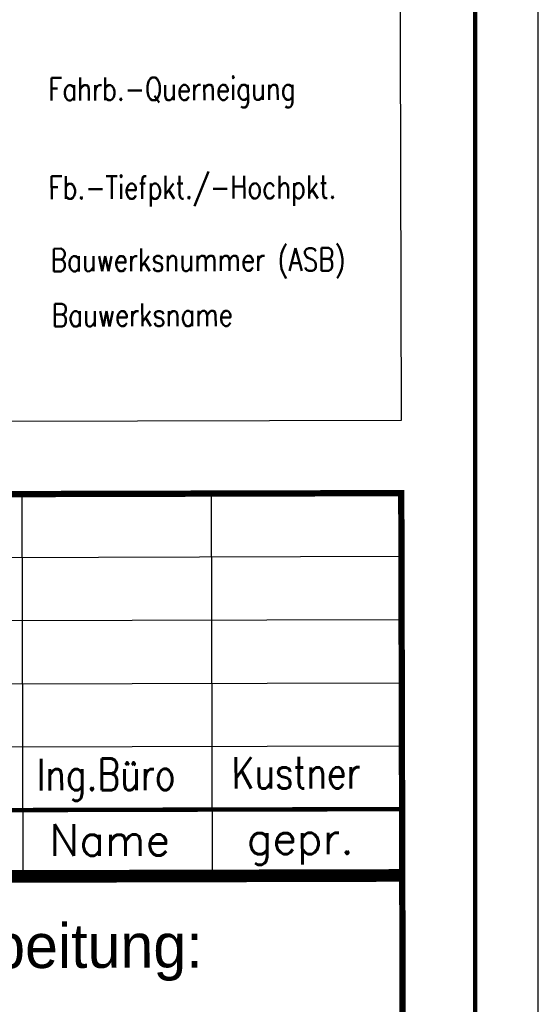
# Model space of a CAD drawing. Extents: x 0 to 1135, y 0 to 420.
# Tile 57 of 77: x 1094 to 1135, y 71 to 149. Entities that reach past the tile are written whole.
import ezdxf
from ezdxf.enums import TextEntityAlignment as Align

# ---------------------------------------------------------------- set-up
doc = ezdxf.new("R2010")
doc.units = 0
doc.header["$LTSCALE"] = 2
doc.header["$MEASUREMENT"] = 0
doc.linetypes.add('AUSGEZOGEN', pattern=[0])
for name, color, linetype in [('FBRTOP', 8, 'AUSGEZOGEN'), ('LEGENDE', 7, 'AUSGEZOGEN'), ('RAHMEN', 250, 'AUSGEZOGEN')]:
    doc.layers.add(name, color=color, linetype=linetype)
doc.styles.add('ROMANS', font='romans.shx', dxfattribs={"width": 0.8})
doc.styles.add('UNIR-H', font='unir_h.shx', dxfattribs={"width": 0.8})

msp = doc.modelspace()

# ---------------------------------------------------------------- linework, layer by layer
at = {"layer": 'FBRTOP'}
for points in [[(661.143, 179.109, 0.000001), (685.944, 183.769, 0.000098)], [(499.488, 151.305, 0.000004), (556.365, 151.37, 0.000067)], [(700.607, 186.532, -0.000002), (715, 189.244, -0.000023), (729.209, 191.92, -0.000019), (746.049, 195.09, -0.003046), (758.195, 197.3, -0.001835), (778.389, 200.77, -0.001761), (792.757, 203.133, -0.001618), (808.406, 205.598, -0.001558), (824.253, 207.991, -0.002937), (832.67, 209.185, -0.002359), (841.112, 210.291, 0.001751), (852.488, 211.768, 0.001051), (869.84, 214.119, 0.001274), (884.149, 216.126, 0.002508), (897.81, 218.148, 0.001818), (916.634, 221.1, 0.001623), (931.317, 223.506, 0.000181), (932.745, 223.745, 0.000846)]]:
    msp.add_lwpolyline(points, format="xyb", dxfattribs=at)
at = {"layer": 'LEGENDE'}
for p, q in [((1094.236, 81.445), (1094.159, 111.445)), ((1109.236, 81.483), (1109.158, 111.483)), ((959.172, 106.098), (1124.171, 106.522)), ((959.185, 101.098), (1124.184, 101.522)), ((959.197, 96.098), (1124.197, 96.522)), ((959.21, 91.098), (1124.21, 91.522))]:
    msp.add_line(p, q, dxfattribs=at)
msp.add_lwpolyline([(1030.155, 117.044), (1124.166, 117.285), (1123.729, 287.434), (1029.718, 287.192)], close=True, dxfattribs=at)
for points, const_width in [([(1124.158, 111.522), (959.159, 111.098)], 0.5), ([(1124.236, 81.272), (1124.158, 111.772)], 0.5), ([(959.223, 86.098), (1124.223, 86.522)], 0.35), ([(1124.487, 81.023), (958.987, 80.598)], 0.5), ([(959.236, 81.098), (1124.235, 81.522)], 0.5), ([(1124.417, 10.772), (1124.236, 81.272)], 0.5)]:
    msp.add_lwpolyline(points, dxfattribs=dict(at, const_width=const_width))
at = {"layer": 'RAHMEN'}
msp.add_line((1135, 0), (1135, 420), dxfattribs=at)
at = {"layer": 'RAHMEN', "const_width": 0.35}
msp.add_lwpolyline([(25, 5), (1130, 5), (1130, 415), (25, 415), (25, 5)], dxfattribs=at)

# ---------------------------------------------------------------- texts
at = {"layer": 'LEGENDE', "style": 'ROMANS', "width": 0.8}
for s, height, p in [('Fahrb.-Querneigung', 1.8, (1096.236, 142.588)), ('Fb.-Tiefpkt./-Hochpkt.', 1.8, (1096.256, 134.79)), ('Bauwerksnummer (ASB)', 1.8, (1096.426, 129.062)), ('Bauwerksname', 1.8, (1096.516, 124.705)), ('Ing.Büro', 2.5, (1095.32, 88.003)), ('Kustner', 2.5, (1110.746, 88.138))]:
    msp.add_text(s, height=height, rotation=0.14716, dxfattribs=at).set_placement(p)
at = {"layer": 'LEGENDE', "style": 'ROMANS'}
for s, p in [('Name', (1096.332, 82.817)), ('gepr.', (1111.942, 82.952))]:
    msp.add_text(s, height=2.5, rotation=0.14716, dxfattribs=at).set_placement(p)
at = {"layer": 'LEGENDE', "style": 'UNIR-H'}
msp.add_text('Planbearbeitung:', height=3.5, rotation=0.14716, dxfattribs=at).set_placement((1090.755, 73.936), align=Align.CENTER)

doc.saveas('drawing.dxf')
